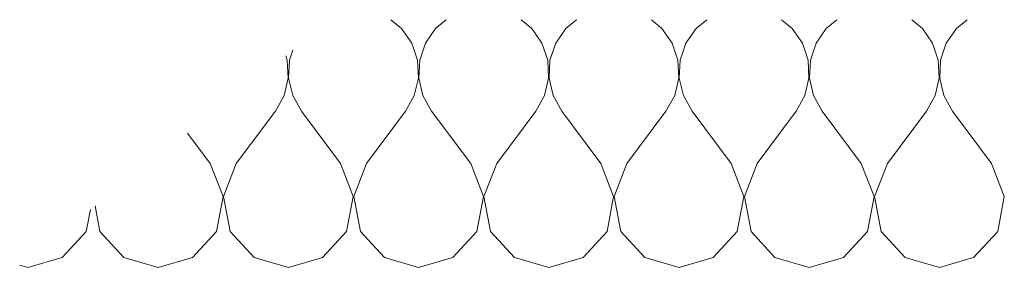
# Model space of a CAD drawing. Header units: millimetres. Extents: x -573548 to 674770, y -246895 to -89040.
# Tile 22 of 199: x 81791 to 82109, y -229726 to -229646. Entities that reach past the tile are written whole.
import ezdxf

# ---------------------------------------------------------------- set-up
doc = ezdxf.new("R2010")
doc.units = ezdxf.units.MM
doc.layers.add('Nowe_Drawing & Figure', color=7, linetype='Continuous')
doc.layers.add('Nowe_Drawing & Figure_Nr_pióra__59', color=8, linetype='Continuous', lineweight=9)

# ---------------------------------------------------------------- blocks, each defined once
blk = doc.blocks.new('*X172', base_point=(494560.37, -64691.1))
at = {"layer": 'Nowe_Drawing & Figure', "color": 21, "linetype": 'Continuous', "lineweight": 13, "true_color": 0xffaaaa}
for p, q in [((493263.69, -27018.28), (493260.27, -27015.45)), ((493278.1, -27015.45), (493274.68, -27018.28)), ((493305.69, -27018.28), (493302.27, -27015.45)), ((493320.1, -27015.45), (493316.68, -27018.28)), ((493347.69, -27018.28), (493344.27, -27015.45)), ((493362.1, -27015.45), (493358.68, -27018.28)), ((493389.69, -27018.28), (493386.27, -27015.45)), ((493404.1, -27015.45), (493400.68, -27018.28)), ((493431.69, -27018.28), (493428.27, -27015.45)), ((493446.1, -27015.45), (493442.68, -27018.28)), ((493266.97, -27023.06), (493263.69, -27018.28)), ((493274.68, -27018.28), (493271.4, -27023.06)), ((493308.97, -27023.06), (493305.69, -27018.28)), ((493316.68, -27018.28), (493313.4, -27023.06)), ((493350.97, -27023.06), (493347.69, -27018.28)), ((493358.68, -27018.28), (493355.4, -27023.06)), ((493392.97, -27023.06), (493389.69, -27018.28)), ((493400.68, -27018.28), (493397.4, -27023.06)), ((493434.97, -27023.06), (493431.69, -27018.28)), ((493442.68, -27018.28), (493439.4, -27023.06)), ((493268.82, -27028.55), (493266.97, -27023.06)), ((493271.4, -27023.06), (493269.55, -27028.55)), ((493310.82, -27028.55), (493308.97, -27023.06)), ((493313.4, -27023.06), (493311.55, -27028.55)), ((493352.82, -27028.55), (493350.97, -27023.06)), ((493355.4, -27023.06), (493353.55, -27028.55)), ((493394.82, -27028.55), (493392.97, -27023.06)), ((493397.4, -27023.06), (493395.55, -27028.55)), ((493436.82, -27028.55), (493434.97, -27023.06)), ((493439.4, -27023.06), (493437.55, -27028.55)), ((493226.82, -27028.55), (493226.33, -27027.11)), ((493228.65, -27025.29), (493227.55, -27028.55)), ((493227.1, -27034.33), (493226.82, -27028.55)), ((493227.55, -27028.55), (493227.27, -27034.33)), ((493269.1, -27034.33), (493268.82, -27028.55)), ((493269.55, -27028.55), (493269.27, -27034.33)), ((493311.1, -27034.33), (493310.82, -27028.55)), ((493311.55, -27028.55), (493311.27, -27034.33)), ((493353.1, -27034.33), (493352.82, -27028.55)), ((493353.55, -27028.55), (493353.27, -27034.33)), ((493395.1, -27034.33), (493394.82, -27028.55)), ((493395.55, -27028.55), (493395.27, -27034.33)), ((493437.1, -27034.33), (493436.82, -27028.55)), ((493437.55, -27028.55), (493437.27, -27034.33)), ((493225.79, -27039.98), (493227.1, -27034.33)), ((493227.27, -27034.33), (493228.58, -27039.98)), ((493267.79, -27039.98), (493269.1, -27034.33)), ((493269.27, -27034.33), (493270.58, -27039.98)), ((493309.79, -27039.98), (493311.1, -27034.33)), ((493311.27, -27034.33), (493312.58, -27039.98)), ((493351.79, -27039.98), (493353.1, -27034.33)), ((493353.27, -27034.33), (493354.58, -27039.98)), ((493393.79, -27039.98), (493395.1, -27034.33)), ((493395.27, -27034.33), (493396.58, -27039.98)), ((493435.79, -27039.98), (493437.1, -27034.33)), ((493437.27, -27034.33), (493438.58, -27039.98)), ((493222.98, -27045.05), (493225.79, -27039.98)), ((493228.58, -27039.98), (493231.38, -27045.05)), ((493264.98, -27045.05), (493267.79, -27039.98)), ((493270.58, -27039.98), (493273.38, -27045.05)), ((493306.98, -27045.05), (493309.79, -27039.98)), ((493312.58, -27039.98), (493315.38, -27045.05)), ((493348.98, -27045.05), (493351.79, -27039.98)), ((493354.58, -27039.98), (493357.38, -27045.05)), ((493390.98, -27045.05), (493393.79, -27039.98)), ((493396.58, -27039.98), (493399.38, -27045.05)), ((493432.98, -27045.05), (493435.79, -27039.98)), ((493438.58, -27039.98), (493441.38, -27045.05)), ((493210.38, -27061.85), (493222.98, -27045.05)), ((493243.98, -27061.85), (493231.38, -27045.05)), ((493252.38, -27061.85), (493264.98, -27045.05)), ((493285.98, -27061.85), (493273.38, -27045.05)), ((493294.38, -27061.85), (493306.98, -27045.05)), ((493327.98, -27061.85), (493315.38, -27045.05)), ((493336.38, -27061.85), (493348.98, -27045.05)), ((493369.98, -27061.85), (493357.38, -27045.05)), ((493378.38, -27061.85), (493390.98, -27045.05)), ((493411.98, -27061.85), (493399.38, -27045.05)), ((493420.38, -27061.85), (493432.98, -27045.05)), ((493453.98, -27061.85), (493441.38, -27045.05)), ((493201.98, -27061.85), (493194.64, -27052.06)), ((493206.1, -27072.56), (493201.98, -27061.85)), ((493210.38, -27061.85), (493206.27, -27072.56)), ((493248.1, -27072.56), (493243.98, -27061.85)), ((493252.38, -27061.85), (493248.27, -27072.56)), ((493290.1, -27072.56), (493285.98, -27061.85)), ((493294.38, -27061.85), (493290.27, -27072.56)), ((493332.1, -27072.56), (493327.98, -27061.85)), ((493336.38, -27061.85), (493332.27, -27072.56)), ((493374.1, -27072.56), (493369.98, -27061.85)), ((493378.38, -27061.85), (493374.27, -27072.56)), ((493416.1, -27072.56), (493411.98, -27061.85)), ((493420.38, -27061.85), (493416.27, -27072.56)), ((493458.1, -27072.56), (493453.98, -27061.85)), ((493203.97, -27083.84), (493206.1, -27072.56)), ((493206.27, -27072.56), (493208.4, -27083.84)), ((493245.97, -27083.84), (493248.1, -27072.56)), ((493248.27, -27072.56), (493250.4, -27083.84)), ((493287.97, -27083.84), (493290.1, -27072.56)), ((493290.27, -27072.56), (493292.4, -27083.84)), ((493329.97, -27083.84), (493332.1, -27072.56)), ((493332.27, -27072.56), (493334.4, -27083.84)), ((493371.97, -27083.84), (493374.1, -27072.56)), ((493374.27, -27072.56), (493376.4, -27083.84)), ((493413.97, -27083.84), (493416.1, -27072.56)), ((493416.27, -27072.56), (493418.4, -27083.84)), ((493455.97, -27083.84), (493458.1, -27072.56)), ((493161.97, -27083.84), (493163.31, -27076.73)), ((493164.83, -27075.53), (493166.4, -27083.84)), ((493154.22, -27092.31), (493161.97, -27083.84)), ((493166.4, -27083.84), (493174.14, -27092.31)), ((493196.22, -27092.31), (493203.97, -27083.84)), ((493208.4, -27083.84), (493216.14, -27092.31)), ((493238.22, -27092.31), (493245.97, -27083.84)), ((493250.4, -27083.84), (493258.14, -27092.31)), ((493280.22, -27092.31), (493287.97, -27083.84)), ((493292.4, -27083.84), (493300.14, -27092.31)), ((493322.22, -27092.31), (493329.97, -27083.84)), ((493334.4, -27083.84), (493342.14, -27092.31)), ((493364.22, -27092.31), (493371.97, -27083.84)), ((493376.4, -27083.84), (493384.14, -27092.31)), ((493406.22, -27092.31), (493413.97, -27083.84)), ((493418.4, -27083.84), (493426.14, -27092.31)), ((493448.22, -27092.31), (493455.97, -27083.84)), ((493143.18, -27095.45), (493154.22, -27092.31)), ((493174.14, -27092.31), (493185.18, -27095.45)), ((493185.18, -27095.45), (493196.22, -27092.31)), ((493216.14, -27092.31), (493227.18, -27095.45)), ((493227.18, -27095.45), (493238.22, -27092.31)), ((493258.14, -27092.31), (493269.18, -27095.45)), ((493269.18, -27095.45), (493280.22, -27092.31)), ((493300.14, -27092.31), (493311.18, -27095.45)), ((493311.18, -27095.45), (493322.22, -27092.31)), ((493342.14, -27092.31), (493353.18, -27095.45)), ((493353.18, -27095.45), (493364.22, -27092.31)), ((493384.14, -27092.31), (493395.18, -27095.45)), ((493395.18, -27095.45), (493406.22, -27092.31)), ((493426.14, -27092.31), (493437.18, -27095.45)), ((493437.18, -27095.45), (493448.22, -27092.31)), ((493140.51, -27094.69), (493143.18, -27095.45))]:
    blk.add_line(p, q, dxfattribs=at)
blk = doc.blocks.new('Wypełnienie_35_1', base_point=(494560.37, -64691.1))
at = {"layer": 'Nowe_Drawing & Figure', "color": 21, "linetype": 'Continuous', "lineweight": 13, "true_color": 0xffaaaa}
blk.add_blockref('*X172', (494560.37, -64691.1), dxfattribs=at)
blk = doc.blocks.new('A$C685D2BB2')
at = {"layer": 'Nowe_Drawing & Figure_Nr_pióra__59'}
blk.add_blockref('Wypełnienie_35_1', (5050.88, -20427.48), dxfattribs=at)

msp = doc.modelspace()

# ---------------------------------------------------------------- block references
at = {"color": 150}
msp.add_blockref('A$C685D2BB2', (78160.45, -246894.58), dxfattribs=at)

doc.saveas('drawing.dxf')
